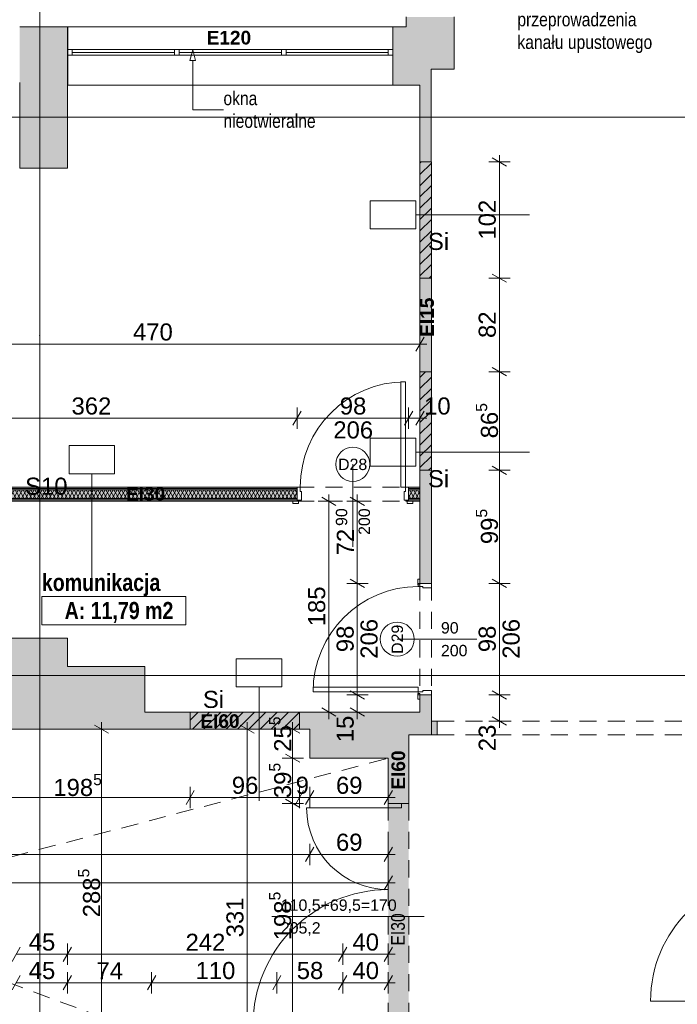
# Paper-space layout 'A-31 RZUT - PIĘTRO 1' of a CAD drawing. Header units: millimetres. Extents: x 0 to 800, y 0 to 594.
# Tile 9 of 21: x 222 to 337, y 257 to 430. Entities that reach past the tile are written whole.
import ezdxf
from ezdxf.xclip import XClip

# ---------------------------------------------------------------- set-up
doc = ezdxf.new("R2010")
doc.units = ezdxf.units.MM
doc.header["$MEASUREMENT"] = 0
doc.header["$XCLIPFRAME"] = 0
doc.linetypes.add('DASHDOTX2', pattern=[1000, 500, -250, 0, -250])
doc.linetypes.add('Przer. długie kreski', pattern=[2.5, 1.5, -1])
for name, color, linetype, lineweight, true_color in [('A_opis ścian_Nr_pióra__19', 7, 'Continuous', 5, 0x191919), ('A_opis_Nr_pióra__255', 7, 'Continuous', 15, 0x242424), ('A_opis_Nr_pióra__8', 7, 'Continuous', 13, 0x4c4c4c), ('A_osie_Nr_pióra__16', 7, 'Continuous', 5, 0x0f0f0f), ('A_ppoż proj_Nr_pióra__8', 7, 'Continuous', 13, 0x4c4c4c), ('A_ppoż_Nr_pióra__8', 7, 'Continuous', 13, 0x4c4c4c), ('A_sufit_Nr_pióra__4', 7, 'Continuous', 18, 0x4b4b4b), ('A_ściany proj_Nr_pióra__21', 7, 'Continuous', 5, 0xb0b0b0), ('A_ściany_Nr_pióra__10', 7, 'Continuous', 13, 0x4b4b4b), ('A_ściany_Nr_pióra__19', 7, 'Continuous', 5, 0x191919), ('Okna Archicada_Nr_pióra__19', 7, 'Continuous', 5, 0x191919)]:
    doc.layers.add(name, color=color, linetype=linetype, lineweight=lineweight, true_color=true_color)
for name, color, linetype in [('A_podrys', 7, 'Continuous'), ('A_ppoż', 7, 'Continuous'), ('A_ppoż proj', 7, 'Continuous'), ('A_ściany', 7, 'Continuous'), ('A_ściany proj', 7, 'Continuous')]:
    doc.layers.add(name, color=color, linetype=linetype)
for name, color, linetype, lineweight in [('A_strefy_Nr_pióra__1', 7, 'Continuous', 20), ('A_wymiary_Nr_pióra__1', 7, 'Continuous', 20), ('A_wymiary_Nr_pióra__2', 8, 'Continuous', 13), ('A_ściany proj_Nr_pióra__1', 7, 'Continuous', 20), ('A_ściany_Nr_pióra__1', 7, 'Continuous', 20), ('Drzwi Archicad_Nr_pióra__1', 7, 'Continuous', 20), ('Drzwi Archicad_Nr_pióra__3', 252, 'Continuous', 13), ('Znaczniki drzwi Archicada_Nr_pióra__3', 252, 'Continuous', 13)]:
    doc.layers.add(name, color=color, linetype=linetype, lineweight=lineweight)
doc.styles.add('STYL_AUTOMATYCZNY_1', font='arial.ttf')
doc.styles.add('STYL_AUTOMATYCZNY_2', font='ARIALN.TTF')
doc.styles.add('STYL_AUTOMATYCZNY_3', font='arial.ttf')
doc.styles.add('STYL_AUTOMATYCZNY_4', font='arial.ttf')
doc.styles.add('STYL_AUTOMATYCZNY_5', font='arial.ttf')
doc.styles.add('STYL_AUTOMATYCZNY_6', font='ARIALN.TTF')
pattern_1 = [(45, (-3193.4131, -647.6028), (-0.9899495, 0.9899495), [])]
pattern_2 = [(0, (-3193.413, -647.6028), (0, 2), [0, -2])]
pattern_3 = [(60, (-3193.4131, -647.60284), (-0.51961524, 0.3), []), (120, (-3193.4131, -647.60284), (0.51961524, 0.3), [])]

# ---------------------------------------------------------------- blocks, each defined once
blk = doc.blocks.new('Rysunek_1_1', base_point=(-3193.41, -647.6))
at = {"layer": 'A_ppoż', "linetype": 'Continuous', "lineweight": 0, "true_color": 0x0b0b0b}
blk.add_hatch(color=28, dxfattribs=at).paths.add_polyline_path([(290.01, 252.37), (290.01, 292.07), (286.41, 292.07), (286.41, 252.37)])
at = {"layer": 'A_ppoż proj', "linetype": 'Continuous', "lineweight": 0, "true_color": 0x121212}
for points in [[(293.94, 384.3), (293.94, 404.7), (291.98, 404.7), (291.98, 384.3)], [(163.52, 366.71), (163.52, 364.21), (195.51, 364.21), (195.51, 345.11), (270.4, 345.11), (270.4, 347.61), (198.01, 347.61), (198.01, 366.71)], [(291.98, 350.57), (293.94, 350.57), (293.94, 367.87), (291.98, 367.87)], [(289.98, 345.11), (291.98, 345.11), (291.98, 347.61), (289.98, 347.61)], [(270.81, 305.11), (270.81, 308.11), (251.61, 308.11), (251.61, 305.11)]]:
    blk.add_hatch(color=250, dxfattribs=at).paths.add_polyline_path(points)
at = {"layer": 'A_ściany', "linetype": 'Continuous', "lineweight": 0, "true_color": 0x000000}
for points in [[(293.94, 404.7), (293.93, 421.01), (297.97, 421), (297.97, 430.17), (289.56, 430.17), (289.56, 428.45), (287.21, 428.45), (287.21, 418.21), (291.98, 418.21), (291.98, 404.7)], [(230.05, 428.45), (221.65, 428.45), (221.65, 418.65)], [(230.05, 403.61), (230.05, 428.45), (221.65, 418.65), (221.65, 403.61)], [(230.05, 428.45), (230.05, 418.21), (230.09, 418.21), (230.09, 428.45)], [(291.98, 384.3), (291.98, 367.87), (293.98, 367.87), (293.98, 384.3)], [(291.98, 330.71), (293.98, 330.71), (293.98, 350.57), (291.98, 350.57)], [(214.93, 305.11), (243.61, 305.11), (243.61, 316.11), (230.05, 316.11), (230.05, 321.11), (225.65, 321.11), (214.93, 321.11)], [(291.98, 308.11), (293.98, 308.11), (293.98, 311.11), (291.98, 311.11)], [(251.61, 308.11), (243.61, 308.11), (243.61, 305.11), (251.61, 305.11)], [(272.61, 308.11), (270.81, 308.11), (270.81, 305.11), (272.61, 305.11)], [(290.01, 308.11), (272.61, 308.11), (272.61, 300.01), (290.01, 300.01)], [(290.01, 304.11), (293.98, 304.11), (293.98, 308.11), (290.01, 308.11)], [(293.98, 306.51), (293.98, 304.11), (294.98, 304.11), (294.98, 306.51)], [(286.41, 300.01), (286.41, 292.07), (290.01, 292.07), (290.01, 300.01)]]:
    blk.add_hatch(color=18, dxfattribs=at).paths.add_polyline_path(points)
at = {"layer": 'A_ściany proj', "linetype": 'Continuous', "lineweight": 0, "true_color": 0x000000}
h = blk.add_hatch(dxfattribs=at)
h.set_pattern_fill('bloczki_ceramiczne_0001', color=18, style=0, pattern_type=2)
h.set_pattern_definition(pattern_1)
h.paths.add_polyline_path([(291.98, 404.7), (291.98, 384.3), (293.98, 384.3), (293.98, 404.7)])
h = blk.add_hatch(dxfattribs=at)
h.set_pattern_fill('bloczki_ceramiczne_0001', color=18, style=0, pattern_type=2)
h.set_pattern_definition(pattern_1)
h.paths.add_polyline_path([(291.98, 367.87), (291.98, 350.57), (293.98, 350.57), (293.98, 367.87)])
at = {"layer": 'A_ściany proj', "linetype": 'Continuous', "lineweight": 13}
h = blk.add_hatch(dxfattribs=at)
h.set_pattern_fill('gypsum_0001', color=8, style=0, pattern_type=2)
h.set_pattern_definition(pattern_2)
h.paths.add_polyline_path([(198.01, 347.61), (197.76, 347.36), (270.38, 347.36), (270.38, 347.61)])
h = blk.add_hatch(dxfattribs=at)
h.set_pattern_fill('gypsum_0001', color=8, style=0, pattern_type=2)
h.set_pattern_definition(pattern_2)
h.paths.add_polyline_path([(289.98, 347.36), (291.98, 347.36), (291.98, 347.61), (289.98, 347.61)])
h = blk.add_hatch(dxfattribs=at)
h.set_pattern_fill('batt_insulation_0001', color=8, style=0, pattern_type=2)
h.set_pattern_definition(pattern_3)
h.paths.add_polyline_path([(197.51, 347.11), (196.01, 345.61), (270.38, 345.61), (270.38, 347.11)])
h = blk.add_hatch(dxfattribs=at)
h.set_pattern_fill('gypsum_0001', color=8, style=0, pattern_type=2)
h.set_pattern_definition(pattern_2)
h.paths.add_polyline_path([(197.76, 347.36), (197.51, 347.11), (270.38, 347.11), (270.38, 347.36)])
h = blk.add_hatch(dxfattribs=at)
h.set_pattern_fill('gypsum_0001', color=8, style=0, pattern_type=2)
h.set_pattern_definition(pattern_2)
h.paths.add_polyline_path([(291.98, 347.36), (289.98, 347.36), (289.98, 347.11), (291.98, 347.11)])
h = blk.add_hatch(dxfattribs=at)
h.set_pattern_fill('batt_insulation_0001', color=8, style=0, pattern_type=2)
h.set_pattern_definition(pattern_3)
h.paths.add_polyline_path([(289.98, 345.61), (291.98, 345.61), (291.98, 347.11), (289.98, 347.11)])
h = blk.add_hatch(dxfattribs=at)
h.set_pattern_fill('gypsum_0001', color=8, style=0, pattern_type=2)
h.set_pattern_definition(pattern_2)
h.paths.add_polyline_path([(195.76, 345.36), (195.51, 345.11), (270.38, 345.11), (270.38, 345.36)])
h = blk.add_hatch(dxfattribs=at)
h.set_pattern_fill('gypsum_0001', color=8, style=0, pattern_type=2)
h.set_pattern_definition(pattern_2)
h.paths.add_polyline_path([(196.01, 345.61), (195.76, 345.36), (270.38, 345.36), (270.38, 345.61)])
h = blk.add_hatch(dxfattribs=at)
h.set_pattern_fill('gypsum_0001', color=8, style=0, pattern_type=2)
h.set_pattern_definition(pattern_2)
h.paths.add_polyline_path([(289.98, 345.36), (291.98, 345.36), (291.98, 345.61), (289.98, 345.61)])
h = blk.add_hatch(dxfattribs=at)
h.set_pattern_fill('gypsum_0001', color=8, style=0, pattern_type=2)
h.set_pattern_definition(pattern_2)
h.paths.add_polyline_path([(291.98, 345.36), (289.98, 345.36), (289.98, 345.11), (291.98, 345.11)])
at = {"layer": 'A_ściany proj', "linetype": 'Continuous', "lineweight": 0, "true_color": 0x000000}
h = blk.add_hatch(dxfattribs=at)
h.set_pattern_fill('bloczki_ceramiczne_0001', color=18, style=0, pattern_type=2)
h.set_pattern_definition(pattern_1)
h.paths.add_polyline_path([(251.61, 305.11), (270.81, 305.11), (270.81, 308.11), (251.61, 308.11)])
at = {"layer": 'A_opis ścian_Nr_pióra__19', "color": 250, "linetype": 'Continuous', "lineweight": 5, "ltscale": 2, "true_color": 0x191919}
for p, q in [((291.24, 397.89), (283.24, 397.89)), ((283.24, 397.89), (283.24, 392.94)), ((291.24, 392.94), (291.24, 397.89)), ((291.24, 395.41), (311.24, 395.41)), ((283.24, 392.94), (291.24, 392.94)), ((291.24, 356.22), (283.24, 356.22)), ((283.24, 356.22), (283.24, 351.27)), ((291.24, 351.27), (291.24, 356.22)), ((238.33, 354.9), (230.33, 354.9)), ((230.33, 354.9), (230.33, 349.95)), ((238.33, 349.95), (238.33, 354.9)), ((291.24, 353.75), (311.24, 353.75)), ((283.24, 351.27), (291.24, 351.27)), ((230.33, 349.95), (238.33, 349.95)), ((234.33, 349.95), (234.33, 329.95)), ((267.7, 317.46), (259.7, 317.46)), ((259.7, 317.46), (259.7, 312.51)), ((267.7, 312.51), (267.7, 317.46)), ((259.7, 312.51), (267.7, 312.51)), ((263.7, 312.51), (263.7, 292.51))]:
    blk.add_line(p, q, dxfattribs=at)
at = {"layer": 'A_opis_Nr_pióra__255', "color": 250, "linetype": 'Continuous', "lineweight": 15, "ltscale": 2, "true_color": 0x242424}
for p, q in [((252.05, 424.4), (251.55, 422.54)), ((252.05, 424.4), (252.55, 422.54)), ((252.55, 422.54), (251.55, 422.54)), ((252.05, 422.54), (252.05, 413.87)), ((252.05, 413.87), (257.45, 413.87))]:
    blk.add_line(p, q, dxfattribs=at)
at = {"layer": 'A_osie_Nr_pióra__16', "color": 250, "linetype": 'DASHDOTX2', "lineweight": 5, "ltscale": 2, "true_color": 0x0f0f0f}
for p, q in [((225.18, 374.19), (225.18, 449.96)), ((544.97, 412.55), (96.57, 412.55)), ((225.18, 374.19), (225.18, 110.55)), ((544.97, 314.55), (96.57, 314.55))]:
    blk.add_line(p, q, dxfattribs=at)
blk.add_point((225.18, 374.19), dxfattribs=at)
blk.add_point((225.18, 374.19), dxfattribs=at)
at = {"layer": 'A_strefy_Nr_pióra__1', "color": 7, "linetype": 'Continuous', "lineweight": 20, "ltscale": 2}
for p, q in [((225.55, 328.37), (225.55, 323.43)), ((225.55, 328.37), (250.86, 328.37)), ((250.86, 328.37), (250.86, 323.43)), ((225.55, 323.43), (250.86, 323.43))]:
    blk.add_line(p, q, dxfattribs=at)
at = {"layer": 'A_sufit_Nr_pióra__4', "color": 251, "linetype": 'Przer. długie kreski', "lineweight": 18, "ltscale": 2, "true_color": 0x4b4b4b}
for p, q in [((278.47, 238.87), (99.25, 305.11)), ((99.25, 251.07), (286.41, 299.99))]:
    blk.add_line(p, q, dxfattribs=at)
at = {"layer": 'A_wymiary_Nr_pióra__1', "color": 7, "linetype": 'Continuous', "lineweight": 20, "ltscale": 2}
for p, q in [((307.18, 403.98), (304.68, 405.42)), ((304.68, 385.02), (307.18, 383.58)), ((291.26, 371.46), (292.7, 373.96)), ((304.68, 368.59), (307.18, 367.15)), ((271.1, 360.96), (269.66, 358.46)), ((290.7, 360.96), (289.26, 358.46)), ((291.26, 358.46), (292.7, 360.96)), ((304.68, 351.29), (307.18, 349.85)), ((277.22, 344.39), (274.72, 345.83)), ((282.22, 344.39), (279.72, 345.83)), ((279.72, 331.43), (282.22, 329.99)), ((304.68, 331.43), (307.18, 329.99)), ((279.72, 311.83), (282.22, 310.39)), ((304.68, 311.83), (307.18, 310.39)), ((274.72, 308.83), (277.22, 307.39)), ((279.72, 308.83), (282.22, 307.39)), ((304.68, 307.25), (307.18, 305.81)), ((237.28, 304.39), (234.78, 305.83)), ((262.86, 304.39), (260.36, 305.83)), ((270.86, 304.39), (268.36, 305.83)), ((268.36, 300.73), (270.86, 299.29)), ((252.33, 294.36), (250.89, 291.86)), ((271.53, 294.36), (270.09, 291.86)), ((273.33, 294.36), (271.89, 291.86)), ((285.69, 291.86), (287.13, 294.36)), ((268.36, 292.79), (270.86, 291.35)), ((273.33, 284.36), (271.89, 281.86)), ((285.69, 281.86), (287.13, 284.36)), ((285.69, 276.86), (287.13, 279.36)), ((221.75, 266.83), (220.31, 264.33)), ((230.75, 266.83), (229.31, 264.33)), ((279.13, 266.83), (277.69, 264.33)), ((285.69, 264.33), (287.13, 266.83)), ((221.75, 261.83), (220.31, 259.33)), ((230.75, 261.83), (229.31, 259.33)), ((245.55, 261.83), (244.11, 259.33)), ((267.55, 261.83), (266.11, 259.33)), ((279.13, 261.83), (277.69, 259.33)), ((285.69, 259.33), (287.13, 261.83))]:
    blk.add_line(p, q, dxfattribs=at)
at = {"layer": 'A_wymiary_Nr_pióra__2', "color": 8, "linetype": 'Continuous', "lineweight": 13, "ltscale": 2}
for p, q in [((307.81, 404.7), (304.06, 404.7)), ((305.93, 404.7), (305.93, 405.92)), ((305.93, 384.3), (305.93, 404.7)), ((307.81, 384.3), (304.06, 384.3)), ((305.93, 367.87), (305.93, 384.3)), ((291.98, 370.83), (291.98, 374.58)), ((198.01, 372.71), (291.98, 372.71)), ((291.98, 372.71), (293.2, 372.71)), ((307.81, 367.87), (304.06, 367.87)), ((305.93, 350.57), (305.93, 367.87)), ((270.38, 357.83), (270.38, 361.58)), ((289.98, 357.83), (289.98, 361.58)), ((291.98, 357.83), (291.98, 361.58)), ((198.01, 359.71), (270.38, 359.71)), ((270.38, 359.71), (289.98, 359.71)), ((289.98, 359.71), (291.98, 359.71)), ((291.98, 359.71), (293.2, 359.71)), ((307.81, 350.57), (304.06, 350.57)), ((305.93, 330.71), (305.93, 350.57)), ((275.97, 345.11), (275.97, 346.33)), ((280.97, 345.11), (280.97, 346.33)), ((277.85, 345.11), (274.1, 345.11)), ((275.97, 308.11), (275.97, 345.11)), ((282.85, 345.11), (279.1, 345.11)), ((280.97, 330.71), (280.97, 345.11)), ((282.85, 330.71), (279.1, 330.71)), ((280.97, 311.11), (280.97, 330.71)), ((307.81, 330.71), (304.06, 330.71)), ((305.93, 311.11), (305.93, 330.71)), ((282.85, 311.11), (279.1, 311.11)), ((280.97, 308.11), (280.97, 311.11)), ((307.81, 311.11), (304.06, 311.11)), ((305.93, 306.53), (305.93, 311.11)), ((277.85, 308.11), (274.1, 308.11)), ((275.97, 306.88), (275.97, 308.11)), ((282.85, 308.11), (279.1, 308.11)), ((280.97, 306.88), (280.97, 308.11)), ((236.03, 305.11), (236.03, 306.33)), ((261.61, 305.11), (261.61, 306.33)), ((269.61, 305.11), (269.61, 306.33)), ((307.81, 306.53), (304.06, 306.53)), ((305.93, 305.31), (305.93, 306.53)), ((237.91, 305.11), (234.16, 305.11)), ((236.03, 247.41), (236.03, 305.11)), ((263.49, 305.11), (259.74, 305.11)), ((261.61, 238.87), (261.61, 305.11)), ((271.49, 305.11), (267.74, 305.11)), ((269.61, 300.01), (269.61, 305.11)), ((271.49, 300.01), (267.74, 300.01)), ((269.61, 292.07), (269.61, 300.01)), ((251.61, 291.23), (251.61, 294.98)), ((270.81, 291.23), (270.81, 294.98)), ((272.61, 291.23), (272.61, 294.98)), ((286.41, 291.23), (286.41, 294.98)), ((211.91, 293.11), (251.61, 293.11)), ((251.61, 293.11), (270.81, 293.11)), ((270.81, 293.11), (272.61, 293.11)), ((272.61, 293.11), (286.41, 293.11)), ((286.41, 293.11), (287.63, 293.11)), ((271.49, 292.07), (267.74, 292.07)), ((269.61, 252.37), (269.61, 292.07)), ((272.61, 281.23), (272.61, 284.98)), ((286.41, 281.23), (286.41, 284.98)), ((99.25, 283.11), (272.61, 283.11)), ((272.61, 283.11), (286.41, 283.11)), ((286.41, 283.11), (287.63, 283.11)), ((286.41, 276.23), (286.41, 279.98)), ((99.25, 278.11), (286.41, 278.11)), ((286.41, 278.11), (287.63, 278.11)), ((230.03, 263.71), (230.03, 267.46)), ((278.41, 263.71), (278.41, 267.46)), ((286.41, 263.71), (286.41, 267.46)), ((221.03, 265.58), (230.03, 265.58)), ((230.03, 265.58), (278.41, 265.58)), ((278.41, 265.58), (286.41, 265.58)), ((286.41, 265.58), (287.63, 265.58)), ((230.03, 258.71), (230.03, 262.46)), ((244.83, 258.71), (244.83, 262.46)), ((266.83, 258.71), (266.83, 262.46)), ((278.41, 258.71), (278.41, 262.46)), ((286.41, 258.71), (286.41, 262.46)), ((221.03, 260.58), (230.03, 260.58)), ((230.03, 260.58), (244.83, 260.58)), ((244.83, 260.58), (266.83, 260.58)), ((266.83, 260.58), (278.41, 260.58)), ((278.41, 260.58), (286.41, 260.58)), ((286.41, 260.58), (287.63, 260.58))]:
    blk.add_line(p, q, dxfattribs=at)
at = {"layer": 'A_ściany proj_Nr_pióra__1', "color": 7, "linetype": 'Continuous', "lineweight": 20, "ltscale": 2}
for p, q in [((270.38, 345.11), (269.64, 345.11)), ((289.98, 345.11), (290.72, 345.11))]:
    blk.add_line(p, q, dxfattribs=at)
at = {"layer": 'A_ściany proj_Nr_pióra__1', "color": 7, "linetype": 'Continuous', "lineweight": 20, "ltscale": 2, "flags": 128}
for points in [[(291.98, 404.7), (291.98, 384.3)], [(293.98, 404.7), (291.98, 404.7)], [(293.98, 384.3), (293.98, 404.7)], [(291.98, 384.3), (293.98, 384.3)], [(291.98, 367.87), (291.98, 350.57)], [(293.98, 367.87), (291.98, 367.87)], [(293.98, 350.57), (293.98, 367.87)], [(291.98, 350.57), (293.98, 350.57)], [(270.38, 347.61), (198.01, 347.61)], [(291.98, 347.61), (289.98, 347.61)], [(195.51, 345.11), (270.38, 345.11)], [(289.98, 345.11), (291.98, 345.11)], [(270.81, 308.11), (251.61, 308.11)], [(251.61, 308.11), (251.61, 305.11)], [(270.81, 305.11), (270.81, 308.11)], [(251.61, 305.11), (270.81, 305.11)]]:
    blk.add_lwpolyline(points, dxfattribs=at)
at = {"layer": 'A_ściany proj_Nr_pióra__21', "color": 253, "linetype": 'Continuous', "lineweight": 5, "ltscale": 2, "true_color": 0xb0b0b0}
for p, q in [((270.38, 347.61), (270.38, 347.36)), ((289.98, 347.61), (289.98, 347.36)), ((270.38, 347.11), (197.51, 347.11)), ((270.38, 347.36), (197.76, 347.36)), ((270.38, 347.36), (270.38, 347.11)), ((270.38, 347.11), (270.38, 345.61)), ((291.98, 347.36), (289.98, 347.36)), ((289.98, 347.36), (289.98, 347.11)), ((291.98, 347.11), (289.98, 347.11)), ((289.98, 347.11), (289.98, 345.61)), ((195.76, 345.36), (270.38, 345.36)), ((196.01, 345.61), (270.38, 345.61)), ((270.38, 345.61), (270.38, 345.36)), ((270.38, 345.36), (270.38, 345.31)), ((270.38, 345.31), (270.38, 345.11)), ((289.98, 345.61), (291.98, 345.61)), ((289.98, 345.61), (289.98, 345.36)), ((289.98, 345.36), (291.98, 345.36)), ((289.98, 345.36), (289.98, 345.31)), ((289.98, 345.31), (289.98, 345.11))]:
    blk.add_line(p, q, dxfattribs=at)
at = {"layer": 'A_ściany proj_Nr_pióra__21', "color": 253, "linetype": 'Continuous', "lineweight": 5, "ltscale": 2, "true_color": 0xb0b0b0, "flags": 128}
for points in [[(291.98, 347.36), (291.98, 347.61)], [(291.98, 347.11), (291.98, 347.36)], [(291.98, 345.61), (291.98, 347.11)], [(291.98, 345.36), (291.98, 345.61)], [(291.98, 345.11), (291.98, 345.36)]]:
    blk.add_lwpolyline(points, dxfattribs=at)
at = {"layer": 'A_ściany_Nr_pióra__1', "color": 7, "linetype": 'Continuous', "lineweight": 20, "ltscale": 2}
for p, q in [((230.09, 418.21), (230.09, 428.45)), ((291.98, 330.71), (291.98, 331.45)), ((293.98, 330.71), (291.98, 330.71)), ((291.98, 311.11), (291.98, 310.37)), ((293.98, 311.11), (291.98, 311.11)), ((294.98, 304.11), (294.98, 306.51)), ((286.41, 292.07), (286.41, 292.81)), ((290.01, 292.07), (290.01, 292.81)), ((286.41, 292.07), (288.71, 292.07)), ((288.71, 292.07), (290.01, 292.07))]:
    blk.add_line(p, q, dxfattribs=at)
at = {"layer": 'A_ściany_Nr_pióra__1', "color": 7, "linetype": 'Continuous', "lineweight": 20, "ltscale": 2, "flags": 128}
for points in [[(289.56, 430.17), (289.56, 428.45)], [(297.97, 421), (297.97, 430.17)], [(230.05, 428.45), (221.65, 428.45)], [(230.05, 403.61), (230.05, 428.45)], [(230.09, 428.45), (230.05, 428.45)], [(230.05, 428.45), (230.05, 418.21)], [(289.56, 428.45), (287.21, 428.45)], [(287.21, 428.45), (287.21, 418.21)], [(287.21, 418.21), (287.21, 428.45)], [(293.94, 404.7), (293.93, 421.01)], [(293.93, 421.01), (297.97, 421)], [(221.65, 418.65), (221.65, 403.61)], [(230.05, 418.21), (230.09, 418.21)], [(287.21, 418.21), (291.98, 418.21)], [(291.98, 418.21), (291.98, 404.7)], [(291.98, 404.7), (293.94, 404.7)], [(221.65, 403.61), (230.05, 403.61)], [(291.98, 384.3), (291.98, 367.87)], [(293.98, 384.3), (291.98, 384.3)], [(293.98, 367.87), (293.98, 384.3)], [(291.98, 367.87), (293.98, 367.87)], [(291.98, 350.57), (291.98, 330.71)], [(293.98, 350.57), (291.98, 350.57)], [(293.98, 330.71), (293.98, 350.57)], [(225.65, 321.11), (214.93, 321.11)], [(230.05, 321.11), (225.65, 321.11)], [(230.05, 316.11), (230.05, 321.11)], [(243.61, 316.11), (230.05, 316.11)], [(243.61, 308.11), (243.61, 316.11)], [(291.98, 311.11), (291.98, 308.11)], [(293.98, 308.11), (293.98, 311.11)], [(251.61, 308.11), (243.61, 308.11)], [(251.61, 305.11), (251.61, 308.11)], [(272.61, 308.11), (270.81, 308.11)], [(270.81, 308.11), (270.81, 305.11)], [(290.01, 308.11), (272.61, 308.11)], [(291.98, 308.11), (290.01, 308.11)], [(293.98, 304.11), (293.98, 308.11)], [(294.98, 306.51), (293.98, 306.51)], [(293.98, 306.51), (293.98, 304.11)], [(214.93, 305.11), (243.61, 305.11)], [(243.61, 305.11), (251.61, 305.11)], [(270.81, 305.11), (272.61, 305.11)], [(272.61, 305.11), (272.61, 300.01)], [(290.01, 300.01), (290.01, 304.11)], [(290.01, 304.11), (293.98, 304.11)], [(293.98, 304.11), (294.98, 304.11)], [(272.61, 300.01), (286.41, 300.01)], [(286.41, 300.01), (286.41, 292.07)], [(290.01, 292.07), (290.01, 300.01)]]:
    blk.add_lwpolyline(points, dxfattribs=at)
at = {"layer": 'A_ściany_Nr_pióra__10', "color": 251, "linetype": 'Przer. długie kreski', "lineweight": 13, "ltscale": 2, "true_color": 0x4b4b4b}
for p, q in [((294.98, 306.51), (349.98, 306.51)), ((294.98, 304.11), (349.98, 304.11)), ((286.41, 292.07), (286.41, 252.37)), ((290.01, 292.07), (290.01, 252.37))]:
    blk.add_line(p, q, dxfattribs=at)
at = {"layer": 'A_ściany_Nr_pióra__19', "color": 250, "linetype": 'Continuous', "lineweight": 5, "ltscale": 2, "true_color": 0x191919}
for p, q in [((287.21, 428.45), (230.09, 428.45)), ((230.09, 418.21), (287.21, 418.21))]:
    blk.add_line(p, q, dxfattribs=at)
at = {"layer": 'Drzwi Archicad_Nr_pióra__1', "color": 7, "linetype": 'Continuous', "lineweight": 20, "ltscale": 2}
for p, q in [((294.98, 304.11), (294.98, 306.51)), ((286.41, 292.07), (286.41, 292.81)), ((286.41, 292.07), (286.41, 292.81)), ((290.01, 292.07), (290.01, 292.81)), ((290.01, 292.07), (290.01, 292.81)), ((286.41, 291.27), (272.07, 291.27)), ((286.41, 291.27), (286.41, 292.07)), ((286.41, 292.07), (288.71, 292.07)), ((286.41, 292.07), (288.71, 292.07)), ((286.41, 292.07), (288.71, 292.07)), ((288.71, 291.27), (286.41, 291.27)), ((288.71, 292.07), (288.71, 291.27)), ((288.71, 292.07), (290.01, 292.07)), ((288.71, 292.07), (290.01, 292.07)), ((354.57, 257.36), (332.49, 257.36))]:
    blk.add_line(p, q, dxfattribs=at)
for centre, radius, start, end in [((286.41, 291.27), 14.34, 180, 270), ((354.57, 257.36), 22.08, 90, 180), ((286.41, 253.17), 23.76, 90, 180)]:
    blk.add_arc(centre, radius, start, end, dxfattribs=at)
at = {"layer": 'Drzwi Archicad_Nr_pióra__3', "color": 252, "linetype": 'Continuous', "lineweight": 13, "ltscale": 2}
for p, q in [((288.62, 347.61), (288.62, 366.09)), ((288.62, 366.09), (289.42, 366.09)), ((289.42, 366.09), (289.42, 347.61)), ((270.94, 347.61), (270.38, 347.61)), ((270.38, 347.61), (270.38, 345.31)), ((270.38, 347.61), (270.38, 347.36)), ((270.38, 347.61), (270.38, 347.36)), ((270.94, 346.81), (270.94, 347.61)), ((289.42, 347.61), (288.62, 347.61)), ((289.98, 347.61), (289.42, 347.61)), ((289.42, 347.61), (289.42, 346.81)), ((289.98, 345.31), (289.98, 347.61)), ((289.98, 347.61), (289.98, 347.36)), ((289.98, 347.61), (289.98, 347.36)), ((270.38, 347.36), (270.38, 347.11)), ((270.38, 347.36), (270.38, 347.11)), ((270.38, 347.11), (270.38, 345.61)), ((270.38, 347.11), (270.38, 345.61)), ((271.18, 346.81), (270.94, 346.81)), ((271.18, 345.31), (271.18, 346.81)), ((289.42, 346.81), (289.18, 346.81)), ((289.18, 346.81), (289.18, 345.31)), ((289.98, 347.36), (289.98, 347.11)), ((289.98, 347.36), (289.98, 347.11)), ((289.98, 347.11), (289.98, 345.61)), ((289.98, 347.11), (289.98, 345.61)), ((269.64, 344.73), (269.64, 345.11)), ((269.64, 345.11), (270.64, 345.11)), ((270.38, 345.11), (269.64, 345.11)), ((270.38, 345.11), (269.64, 345.11)), ((270.64, 344.73), (269.64, 344.73)), ((270.38, 345.61), (270.38, 345.36)), ((270.38, 345.61), (270.38, 345.36)), ((270.38, 345.36), (270.38, 345.31)), ((270.38, 345.36), (270.38, 345.31)), ((270.38, 345.11), (270.38, 345.31)), ((270.38, 345.31), (270.88, 345.31)), ((270.38, 345.31), (271.18, 345.31)), ((270.38, 345.31), (270.38, 345.11)), ((270.38, 345.31), (270.38, 345.11)), ((270.88, 345.11), (270.38, 345.11)), ((270.64, 345.11), (270.64, 344.73)), ((270.88, 345.31), (270.88, 345.11)), ((289.18, 345.31), (289.98, 345.31)), ((289.48, 345.11), (289.48, 345.31)), ((289.48, 345.31), (289.98, 345.31)), ((289.98, 345.11), (289.48, 345.11)), ((289.72, 345.11), (290.72, 345.11)), ((289.72, 344.73), (289.72, 345.11)), ((290.72, 344.73), (289.72, 344.73)), ((289.98, 345.61), (289.98, 345.36)), ((289.98, 345.61), (289.98, 345.36)), ((289.98, 345.36), (289.98, 345.31)), ((289.98, 345.36), (289.98, 345.31)), ((289.98, 345.31), (289.98, 345.11)), ((289.98, 345.31), (289.98, 345.11)), ((289.98, 345.31), (289.98, 345.11)), ((289.98, 345.11), (290.72, 345.11)), ((289.98, 345.11), (290.72, 345.11)), ((290.72, 345.11), (290.72, 344.73)), ((291.6, 330.45), (291.6, 331.45)), ((291.6, 331.45), (291.98, 331.45)), ((291.98, 330.45), (291.6, 330.45)), ((291.68, 330.15), (291.68, 330.71)), ((291.68, 330.71), (293.98, 330.71)), ((291.98, 331.45), (291.98, 330.45)), ((291.98, 330.71), (291.98, 331.45)), ((291.98, 330.71), (291.98, 331.45)), ((293.98, 330.71), (291.98, 330.71)), ((293.98, 330.71), (291.98, 330.71)), ((293.98, 330.71), (293.98, 329.91)), ((292.48, 330.15), (291.68, 330.15)), ((292.48, 329.91), (292.48, 330.15)), ((293.98, 329.91), (292.48, 329.91)), ((291.68, 312.47), (273.2, 312.47)), ((273.2, 312.47), (273.2, 311.67)), ((273.2, 311.67), (291.68, 311.67)), ((291.6, 310.37), (291.6, 311.37)), ((291.6, 311.37), (291.98, 311.37)), ((291.68, 311.67), (291.68, 312.47)), ((291.68, 311.11), (291.68, 311.67)), ((291.68, 311.67), (292.48, 311.67)), ((291.98, 311.37), (291.98, 310.37)), ((292.48, 311.67), (292.48, 311.91)), ((292.48, 311.91), (293.98, 311.91)), ((293.98, 311.91), (293.98, 311.11)), ((291.98, 310.37), (291.6, 310.37)), ((293.98, 311.11), (291.68, 311.11)), ((293.98, 311.11), (291.98, 311.11)), ((293.98, 311.11), (291.98, 311.11)), ((291.98, 311.11), (291.98, 310.37)), ((291.98, 311.11), (291.98, 310.37))]:
    blk.add_line(p, q, dxfattribs=at)
at = {"layer": 'Drzwi Archicad_Nr_pióra__3', "color": 252, "linetype": 'Przer. długie kreski', "lineweight": 13, "ltscale": 2}
for p, q in [((270.38, 347.61), (289.98, 347.61)), ((270.38, 345.11), (289.98, 345.11)), ((291.98, 330.71), (291.98, 311.11)), ((293.98, 330.71), (293.98, 311.11))]:
    blk.add_line(p, q, dxfattribs=at)
at = {"layer": 'Drzwi Archicad_Nr_pióra__3', "color": 252, "linetype": 'Continuous', "lineweight": 13, "ltscale": 2}
for centre in [(289.42, 347.61), (291.68, 311.67)]:
    blk.add_arc(centre, 18.48, 90, 180, dxfattribs=at)
at = {"layer": 'Okna Archicada_Nr_pióra__19', "color": 250, "linetype": 'Continuous', "lineweight": 5, "ltscale": 2, "true_color": 0x191919}
for p, q in [((230.09, 423.45), (230.09, 424.45)), ((230.09, 424.45), (287.21, 424.45)), ((230.89, 424.45), (230.89, 423.45)), ((248.86, 423.95), (230.89, 423.95)), ((248.86, 424.45), (248.86, 423.45)), ((249.66, 424.45), (249.66, 423.45)), ((267.64, 423.95), (249.66, 423.95)), ((267.64, 424.45), (267.64, 423.45)), ((268.44, 424.45), (268.44, 423.45)), ((286.41, 423.95), (268.44, 423.95)), ((286.41, 424.45), (286.41, 423.45)), ((287.21, 424.45), (287.21, 423.45)), ((287.21, 423.45), (230.09, 423.45))]:
    blk.add_line(p, q, dxfattribs=at)
at = {"layer": 'Znaczniki drzwi Archicada_Nr_pióra__3', "color": 252, "linetype": 'Continuous', "lineweight": 13, "ltscale": 2}
for p, q in [((280.18, 351.61), (280.18, 337.11)), ((287.98, 320.91), (301.98, 320.91)), ((265.93, 272.22), (292.7, 272.22))]:
    blk.add_line(p, q, dxfattribs=at)
at = {"layer": 'Znaczniki drzwi Archicada_Nr_pióra__3', "color": 252, "linetype": 'Continuous', "lineweight": 13, "ltscale": 2, "flags": 128}
for points in [[(283.18, 351.61, 1), (277.18, 351.61, 1)], [(287.98, 323.91, 1), (287.98, 317.91, 1)]]:
    blk.add_lwpolyline(points, format="xyb", close=True, dxfattribs=at)
at = {"layer": 'A_opis ścian_Nr_pióra__19', "color": 250, "linetype": 'Continuous', "lineweight": 5, "true_color": 0x191919, "char_height": 3, "attachment_point": 2, "style": 'STYL_AUTOMATYCZNY_1'}
for s, insert in [('\\A1;{\\pqc;\\fArial|b0|i0|c238|p0;\\W1.000000;S\\fArial|b0|i0|c238|p0;\\W1.000000;i}', (295.24, 392.25)), ('\\A1;{\\pqc;\\fArial|b0|i0|c238|p0;\\W1.000000;S10}', (226.33, 349.27)), ('\\A1;{\\pqc;\\fArial|b0|i0|c238|p0;\\W1.000000;S\\fArial|b0|i0|c238|p0;\\W1.000000;i}', (295.24, 350.59)), ('\\A1;{\\pqc;\\fArial|b0|i0|c238|p0;\\W1.000000;S\\fArial|b0|i0|c238|p0;\\W1.000000;i}', (255.7, 311.83))]:
    blk.add_mtext(s, dxfattribs=dict(at, insert=insert))
at = {"layer": 'A_opis_Nr_pióra__8', "color": 251, "linetype": 'Continuous', "lineweight": 13, "true_color": 0x4c4c4c, "insert": (309.09, 429.36), "char_height": 2.4, "attachment_point": 4, "line_spacing_factor": 0.992371, "style": 'STYL_AUTOMATYCZNY_2'}
blk.add_mtext('\\A1;{\\pql;\\fArial Narrow|b0|i0|c238|p0;\\W1.000000;otwór dla potrzeb \\P\\pql;\\fArial Narrow|b0|i0|c238|p0;\\W1.000000;przeprowadzenia \\P\\pql;\\fArial Narrow|b0|i0|c238|p0;\\W1.000000;kanału upustowego}', dxfattribs=at)
at = {"layer": 'A_opis_Nr_pióra__8', "color": 251, "linetype": 'Continuous', "lineweight": 13, "true_color": 0x4c4c4c, "insert": (257.45, 413.87), "char_height": 2.4, "width": 16.5566, "attachment_point": 4, "line_spacing_factor": 0.994259, "style": 'STYL_AUTOMATYCZNY_2'}
blk.add_mtext('\\A1;{\\pql;\\fArial Narrow|b0|i0|c238|p0;\\W1.000000;okna nieotwieralne}', dxfattribs=at)
at = {"layer": 'A_ppoż proj_Nr_pióra__8', "color": 251, "linetype": 'Continuous', "lineweight": 13, "true_color": 0x4c4c4c, "char_height": 2.4, "attachment_point": 5, "style": 'STYL_AUTOMATYCZNY_3'}
for s, insert in [('\\A1;{\\pqc;\\fArial|b1|i0|c238|p0;\\W1.000000;E\\fArial|b1|i0|c238|p0;\\W1.000000;12\\fArial|b1|i0|c238|p0;\\W1.000000;0}', (258.4, 426.51)), ('\\A1;{\\pqc;\\fArial|b1|i0|c238|p0;\\W1.000000;EI30}', (243.77, 346.41)), ('\\A1;{\\pqc;\\fArial|b1|i0|c238|p0;\\W1.000000;EI60}', (256.83, 306.5))]:
    blk.add_mtext(s, dxfattribs=dict(at, insert=insert))
at = {"layer": 'A_ppoż proj_Nr_pióra__8', "color": 251, "linetype": 'Continuous', "lineweight": 13, "true_color": 0x4c4c4c, "char_height": 2.4, "attachment_point": 5, "rotation": 90, "style": 'STYL_AUTOMATYCZNY_3'}
for s, insert in [('\\A1;{\\pqc;\\fArial|b1|i0|c238|p0;\\W1.000000;EI15}', (293.23, 377.44)), ('\\A1;{\\pqc;\\fArial|b1|i0|c238|p0;\\W1.000000;EI60}', (288.18, 297.92))]:
    blk.add_mtext(s, dxfattribs=dict(at, insert=insert))
at = {"layer": 'A_ppoż_Nr_pióra__8', "color": 251, "linetype": 'Continuous', "lineweight": 13, "true_color": 0x4c4c4c, "insert": (288.13, 269.93), "char_height": 2.4, "attachment_point": 5, "rotation": 90, "style": 'STYL_AUTOMATYCZNY_2'}
blk.add_mtext('\\A1;{\\pqc;\\fArial Narrow|b0|i0|c238|p0;\\W1.000000;EI30}', dxfattribs=at)
at = {"layer": 'A_strefy_Nr_pióra__1', "color": 7, "linetype": 'Continuous', "lineweight": 20, "char_height": 3, "attachment_point": 1, "style": 'STYL_AUTOMATYCZNY_6'}
for s, insert in [('\\A1;{\\pql;\\fArial Narrow|b1|i0|c238|p0;\\W1.000000;komunikacja}', (225.55, 332.37)), ('\\A1;{\\pql;\\fArial Narrow|b1|i0|c238|p0;\\W1.000000;A: 11,79 m2}', (229.55, 327.44))]:
    blk.add_mtext(s, dxfattribs=dict(at, insert=insert))
at = {"layer": 'A_wymiary_Nr_pióra__1', "color": 7, "linetype": 'Continuous', "lineweight": 20, "char_height": 3, "attachment_point": 7, "rotation": 90, "style": 'STYL_AUTOMATYCZNY_5'}
for s, insert, width in [('\\A1;{\\pql;\\fArial|b0|i0|c238|p0;\\W1.000000;102}', (305.33, 391.07), 6.8645), ('\\A1;{\\pql;\\fArial|b0|i0|c238|p0;\\W1.000000;82}', (305.33, 373.79), 4.5763), ('\\A1;{\\pql;\\fArial|b0|i0|c238|p0;\\W1.000000;72}', (280.37, 335.62), 4.5763), ('\\A1;{\\pql;\\fArial|b0|i0|c238|p0;\\W1.000000;185}', (275.37, 323.17), 6.8645), ('\\A1;{\\pql;\\fArial|b0|i0|c238|p0;\\W1.000000;206}', (284.57, 317.47), 6.8645), ('\\A1;{\\pql;\\fArial|b0|i0|c238|p0;\\W1.000000;206}', (309.53, 317.47), 6.8645), ('\\A1;{\\pql;\\fArial|b0|i0|c238|p0;\\W1.000000;98}', (280.37, 318.62), 4.5763), ('\\A1;{\\pql;\\fArial|b0|i0|c238|p0;\\W1.000000;98}', (305.33, 318.62), 4.5763), ('\\A1;{\\pql;\\fArial|b0|i0|c238|p0;\\W1.000000;15}', (280.37, 302.81), 4.5763), ('\\A1;{\\pql;\\fArial|b0|i0|c238|p0;\\W1.000000;23}', (305.33, 301.23), 4.5763), ('\\A1;{\\pql;\\fArial|b0|i0|c238|p0;\\W1.000000;331}', (261.01, 268.55), 6.8645)]:
    blk.add_mtext(s, dxfattribs=dict(at, insert=insert, width=width))
at = {"layer": 'A_wymiary_Nr_pióra__1', "color": 7, "linetype": 'Continuous', "lineweight": 20, "char_height": 3, "attachment_point": 7, "style": 'STYL_AUTOMATYCZNY_5'}
for s, insert, width in [('\\A1;{\\pql;\\fArial|b0|i0|c238|p0;\\W1.000000;470}', (241.56, 373.31), 6.8645), ('\\A1;{\\pql;\\fArial|b0|i0|c238|p0;\\W1.000000;362}', (230.76, 360.31), 6.8645), ('\\A1;{\\pql;\\fArial|b0|i0|c238|p0;\\W1.000000;98}', (277.89, 360.31), 4.5763), ('\\A1;{\\pql;\\fArial|b0|i0|c238|p0;\\W1.000000;10}', (292.7, 360.31), 4.5763), ('\\A1;{\\pql;\\fArial|b0|i0|c238|p0;\\W1.000000;206}', (276.75, 356.11), 6.8645), ('\\A1;{\\pql;\\fArial|b0|i0|c238|p0;\\W1.000000;96}', (258.92, 293.71), 4.5763), ('\\A1;{\\pql;\\fArial|b0|i0|c238|p0;\\W1.000000;9}', (270.14, 293.71), 2.2882), ('\\A1;{\\pql;\\fArial|b0|i0|c238|p0;\\W1.000000;69}', (277.22, 293.71), 4.5763), ('\\A1;{\\pql;\\fArial|b0|i0|c238|p0;\\W1.000000;69}', (277.22, 283.71), 4.5763), ('\\A1;{\\pql;\\fArial|b0|i0|c238|p0;\\W1.000000;45}', (223.24, 266.18), 4.5763), ('\\A1;{\\pql;\\fArial|b0|i0|c238|p0;\\W1.000000;242}', (250.79, 266.18), 6.8645), ('\\A1;{\\pql;\\fArial|b0|i0|c238|p0;\\W1.000000;40}', (280.12, 266.18), 4.5763), ('\\A1;{\\pql;\\fArial|b0|i0|c238|p0;\\W1.000000;45}', (223.24, 261.18), 4.5763), ('\\A1;{\\pql;\\fArial|b0|i0|c238|p0;\\W1.000000;74}', (235.14, 261.18), 4.5763), ('\\A1;{\\pql;\\fArial|b0|i0|c238|p0;\\W1.000000;110}', (252.55, 261.18), 6.5592), ('\\A1;{\\pql;\\fArial|b0|i0|c238|p0;\\W1.000000;58}', (270.33, 261.18), 4.5763), ('\\A1;{\\pql;\\fArial|b0|i0|c238|p0;\\W1.000000;40}', (280.12, 261.18), 4.5763)]:
    blk.add_mtext(s, dxfattribs=dict(at, insert=insert, width=width))
at = {"layer": 'A_wymiary_Nr_pióra__1', "color": 7, "linetype": 'Continuous', "lineweight": 20, "char_height": 3, "attachment_point": 7, "rotation": 90, "style": 'STYL_AUTOMATYCZNY_1'}
for s, insert in [('\\A1;{\\pql;\\fArial|b0|i0|c238|p0;\\W1.000000;86\\fArial|b0|i0|c238|p0;\\W1.000000;\\A1{\\H.66x;\\S5^  ;}}', (306.55, 356.17)), ('\\A1;{\\pql;\\fArial|b0|i0|c238|p0;\\W1.000000;99\\fArial|b0|i0|c238|p0;\\W1.000000;\\A1{\\H.66x;\\S5^  ;}}', (306.55, 337.59)), ('\\A1;{\\pql;\\fArial|b0|i0|c238|p0;\\W1.000000;25\\fArial|b0|i0|c238|p0;\\W1.000000;\\A1{\\H.66x;\\S5^  ;}}', (270.23, 301.13)), ('\\A1;{\\pql;\\fArial|b0|i0|c238|p0;\\W1.000000;39\\fArial|b0|i0|c238|p0;\\W1.000000;\\A1{\\H.66x;\\S5^  ;}}', (270.23, 292.99)), ('\\A1;{\\pql;\\fArial|b0|i0|c238|p0;\\W1.000000;288\\fArial|b0|i0|c238|p0;\\W1.000000;\\A1{\\H.66x;\\S5^  ;}}', (236.65, 272.07)), ('\\A1;{\\pql;\\fArial|b0|i0|c238|p0;\\W1.000000;198\\fArial|b0|i0|c238|p0;\\W1.000000;\\A1{\\H.66x;\\S5^  ;}}', (270.23, 268.03))]:
    blk.add_mtext(s, dxfattribs=dict(at, insert=insert))
at = {"layer": 'A_wymiary_Nr_pióra__1', "color": 7, "linetype": 'Continuous', "lineweight": 20, "insert": (227.57, 292.49), "char_height": 3, "attachment_point": 7, "style": 'STYL_AUTOMATYCZNY_1'}
blk.add_mtext('\\A1;{\\pql;\\fArial|b0|i0|c238|p0;\\W1.000000;198\\fArial|b0|i0|c238|p0;\\W1.000000;\\A1{\\H.66x;\\S5^  ;}}', dxfattribs=at)
at = {"layer": 'Znaczniki drzwi Archicada_Nr_pióra__3', "color": 252, "linetype": 'Continuous', "lineweight": 13, "char_height": 2, "attachment_point": 7}
for s, insert, style in [('\\A1;{\\pql;\\fArial CE|b0|i0|c238|p0;\\W1.000000;D28}', (277.59, 350.57), 'STYL_AUTOMATYCZNY_4'), ('\\A1;{\\pql;\\pt2;\\fArial|b0|i0|c238|p0;\\W1.000000;110,5+69,5=170}', (267.53, 272.83), 'STYL_AUTOMATYCZNY_1'), ('\\A1;{\\pql;\\pt2;\\fArial|b0|i0|c238|p0;\\W1.000000;205,2}', (267.53, 268.83), 'STYL_AUTOMATYCZNY_1')]:
    blk.add_mtext(s, dxfattribs=dict(at, insert=insert, style=style))
at = {"layer": 'Znaczniki drzwi Archicada_Nr_pióra__3', "color": 252, "linetype": 'Continuous', "lineweight": 13, "char_height": 2, "attachment_point": 7, "style": 'STYL_AUTOMATYCZNY_4'}
for s, insert, rotation in [('\\A1;{\\pql;\\fArial CE|b0|i0|c238|p0;\\W1.000000;90}', (279.22, 340.78), 90), ('\\A1;{\\pql;\\fArial CE|b0|i0|c238|p0;\\W1.000000;200}', (283.22, 339.21), 90), ('\\A1;{\\pql;\\fArial CE|b0|i0|c238|p0;\\W1.000000;90}', (295.66, 321.87), 360), ('\\A1;{\\pql;\\fArial CE|b0|i0|c238|p0;\\W1.000000;D29}', (289.02, 318.32), 90), ('\\A1;{\\pql;\\fArial CE|b0|i0|c238|p0;\\W1.000000;200}', (295.66, 317.87), 360)]:
    blk.add_mtext(s, dxfattribs=dict(at, insert=insert, rotation=rotation))

psp = doc.layouts.new('A-31 RZUT - PIĘTRO 1')

# ---------------------------------------------------------------- block references
at = {"layer": 'A_podrys', "color": 37, "linetype": 'Continuous', "lineweight": 5, "true_color": 0x656532}
ref = psp.add_blockref('Rysunek_1_1', (-3193.41, -647.6), dxfattribs=at)
XClip(ref).set_block_clipping_path([(44.069637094, 110.5468323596), (544.9695795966, 582.1668323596)])

doc.saveas('drawing.dxf')
